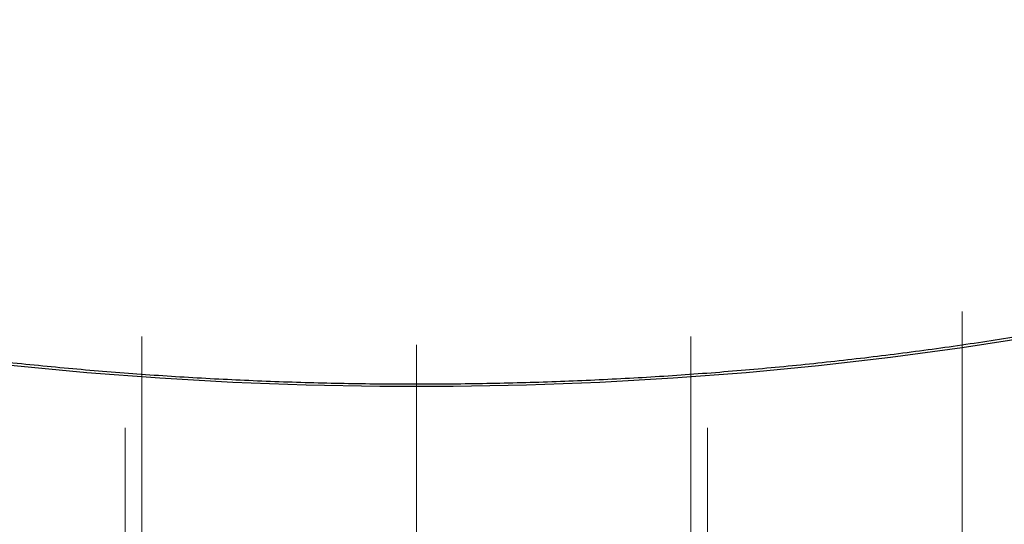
# Model space of a CAD drawing. Header units: millimetres. Extents: x 200 to 5740, y 200 to 4000.
# Tile 15 of 38: x 4275 to 4419, y 2554 to 2628. Entities that reach past the tile are written whole.
import ezdxf

# ---------------------------------------------------------------- set-up
doc = ezdxf.new("R2010")
doc.units = ezdxf.units.MM
doc.header["$LTSCALE"] = 20
doc.linetypes.add('CENTERX2', pattern=[20.32, 12.7, -2.54, 2.54, -2.54])
doc.layers.add('FORMAT', color=7, linetype='Continuous')

msp = doc.modelspace()

# ---------------------------------------------------------------- linework, layer by layer
at = {"color": 7, "linetype": 'Continuous', "lineweight": 25, "flags": 128}
msp.add_lwpolyline([(4423.523, 2581.779), (4413.136, 2580.165), (4402.661, 2578.748), (4392.112, 2577.53), (4381.5, 2576.514), (4370.835, 2575.7), (4360.129, 2575.088), (4349.395, 2574.68), (4338.643, 2574.476), (4327.885, 2574.476), (4317.133, 2574.68), (4306.399, 2575.088), (4295.693, 2575.7), (4285.028, 2576.514), (4274.416, 2577.53), (4263.867, 2578.748), (4253.393, 2580.165), (4243.005, 2581.779), (4232.715, 2583.591), (4222.533, 2585.596), (4212.472, 2587.794), (4202.54, 2590.181), (4192.751, 2592.756)], dxfattribs=at)
at = {"color": 7, "linetype": 'Continuous', "lineweight": 25}
msp.add_open_spline([(4560.683, 2628.198), (4559.408, 2627.487), (4555.709, 2625.426), (4549.42, 2622.114), (4541.751, 2618.308), (4533.876, 2614.642), (4525.807, 2611.119), (4517.55, 2607.741), (4509.113, 2604.513), (4500.506, 2601.437), (4491.735, 2598.516), (4482.81, 2595.754), (4473.74, 2593.153), (4464.532, 2590.715), (4455.197, 2588.444), (4445.743, 2586.341), (4436.179, 2584.409), (4426.515, 2582.649), (4416.76, 2581.063), (4406.924, 2579.653), (4397.016, 2578.42), (4387.045, 2577.365), (4377.023, 2576.489), (4366.957, 2575.794), (4356.859, 2575.28), (4346.738, 2574.947), (4336.604, 2574.797), (4326.466, 2574.828), (4316.335, 2575.041), (4306.221, 2575.435), (4296.132, 2576.011), (4286.08, 2576.768), (4276.074, 2577.705), (4266.124, 2578.82), (4256.239, 2580.114), (4246.43, 2581.584), (4236.704, 2583.23), (4227.073, 2585.049), (4217.546, 2587.04), (4208.131, 2589.201), (4198.838, 2591.529), (4189.676, 2594.023), (4180.654, 2596.679), (4171.781, 2599.496), (4163.065, 2602.47), (4154.515, 2605.598), (4146.139, 2608.878), (4137.945, 2612.306), (4129.941, 2615.878), (4122.135, 2619.591), (4114.67, 2623.375), (4109.282, 2626.272), (4106.418, 2627.877), (4105.845, 2628.198)], degree=3, knots=[0, 0, 0, 0, 0.0105754, 0.0306821, 0.05079, 0.0708987, 0.0910083, 0.1111187, 0.1312301, 0.1513425, 0.1714559, 0.1915702, 0.2116855, 0.2318017, 0.2519188, 0.2720367, 0.2921553, 0.3122747, 0.3323948, 0.3525154, 0.3726366, 0.3927582, 0.4128803, 0.4330026, 0.4531252, 0.4732481, 0.493371, 0.513494, 0.533617, 0.5537399, 0.5738626, 0.5939851, 0.6141072, 0.634229, 0.6543503, 0.6744712, 0.6945914, 0.714711, 0.7348298, 0.7549479, 0.7750652, 0.7951815, 0.8152969, 0.8354113, 0.8555247, 0.875637, 0.8957482, 0.9158583, 0.9359673, 0.9560753, 0.9761822, 0.9952309, 1, 1, 1, 1], dxfattribs=at)
at = {"layer": 'FORMAT', "linetype": 'CENTERX2', "lineweight": 18}
for p, q in [((4413.154, 2497.832), (4413.154, 2585.465)), ((4293.099, 2494.2), (4293.099, 2581.833)), ((4373.429, 2494.2), (4373.429, 2581.833)), ((4333.264, 2431.053), (4333.264, 2580.618)), ((4290.662, 2480.814), (4290.662, 2568.447)), ((4375.866, 2480.814), (4375.866, 2568.447))]:
    msp.add_line(p, q, dxfattribs=at)

doc.saveas('drawing.dxf')
